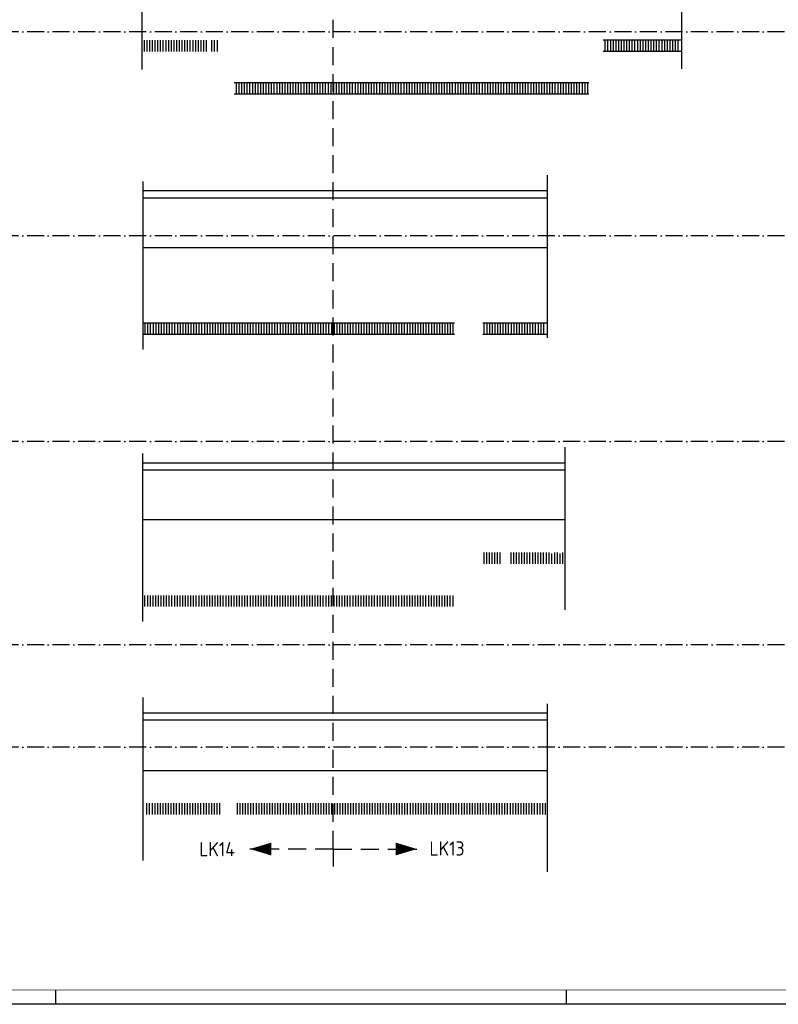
# Model space of a CAD drawing. Header units: millimetres. Extents: x -6587 to 112313, y 244 to 84344.
# Tile 9 of 55: x 38533 to 65275, y 244 to 34936. Entities that reach past the tile are written whole.
import ezdxf
from ezdxf.enums import TextEntityAlignment as Align

# ---------------------------------------------------------------- set-up
doc = ezdxf.new("R2010")
doc.units = ezdxf.units.MM
doc.header["$LTSCALE"] = 100
doc.linetypes.add('DASHDOT', pattern=[9, 6, -1.5, 0, -1.5])
doc.linetypes.add('HIDDEN', pattern=[9.525, 6.35, -3.175])
doc.layers.get('0').update_dxf_attribs({"linetype": 'CONTINUOUS'})
for name, color, linetype in [('AL$7----_STRAMIEN', 1, 'DASHDOT'), ('BOUW', 8, 'CONTINUOUS'), ('LIJN025', 10, 'CONTINUOUS'), ('LIJN050', 90, 'CONTINUOUS'), ('LIJN070', 130, 'CONTINUOUS'), ('TEKST25', 10, 'CONTINUOUS'), ('TEKST35', 50, 'CONTINUOUS'), ('TEKST50', 90, 'CONTINUOUS')]:
    doc.layers.add(name, color=color, linetype=linetype)
doc.styles.add('ISO', font='ISO.SHX')
doc.styles.add('MAATVOERING', font='iso.shx')
doc.styles.add('ROMAND', font='romand')

# ---------------------------------------------------------------- blocks, each defined once
blk = doc.blocks.new('A0-G')
at = {"layer": 'LIJN025'}
for p, q in [((464, 0), (464, 5)), ((644, 0), (644, 5))]:
    blk.add_line(p, q, dxfattribs=at)
blk.add_lwpolyline([(1189, 841), (1189, 0), (0, 0), (0, 841)], close=True, dxfattribs=at)
at = {"layer": 'LIJN050', "const_width": 0.2}
blk.add_lwpolyline([(1184, 836), (25, 836), (25, 5), (1184, 5)], close=True, dxfattribs=at)
at = {"layer": 'TEKST25', "style": 'ROMAND', "width": 2.899115}
blk.add_attdef('STATUS', text='', height=2.5, dxfattribs=at).set_placement((1143, 71.5), (1182, 71.5), align=Align.FIT)
at = {"layer": 'TEKST25', "style": 'ISO'}
for tag, p in [('E', (1144.25, 66)), ('NAAM-E', (1155.75, 66)), ('DATUM-E', (1174, 66)), ('D', (1144.25, 61)), ('NAAM-D', (1155.75, 61)), ('DATUM-D', (1174, 61)), ('C', (1144.25, 56)), ('NAAM-C', (1155.75, 56)), ('DATUM-C', (1174, 56)), ('B', (1144.25, 51)), ('NAAM-B', (1155.75, 51)), ('DATUM-B', (1174, 51)), ('A', (1144.25, 46)), ('NAAM-A', (1155.75, 46)), ('DATUM-A', (1174, 46))]:
    blk.add_attdef(tag, text='', height=2.5, dxfattribs=at).set_placement(p, align=Align.CENTER)
for tag, p in [('DATUM', (1021.75, 36.25)), ('SCHAAL', (1057, 36.25)), ('GETEKEND', (1087.25, 36.25)), ('GECONTOL.', (1122, 36.25)), ('FORMAAT', (1152.25, 28.25))]:
    blk.add_attdef(tag, p, '', height=2.5, dxfattribs=at)
at = {"layer": 'TEKST35', "style": 'ISO'}
for tag, p in [('PROJECT', (1023.5, 72.5)), ('PLAATS', (1023.5, 63.5)), ('INSTALLATIE-REGEL1', (1023.5, 52.5)), ('INSTALLATIE-REGEL2', (1023.5, 43.5))]:
    blk.add_attdef(tag, p, '', height=4, dxfattribs=at)
blk.add_attdef('PROJ.NR.', text='', height=4, dxfattribs=at).set_placement((1170, 23), align=Align.CENTER)
at = {"layer": 'TEKST50', "style": 'ISO'}
blk.add_attdef('FILE-NAAM', text='', height=5, dxfattribs=at).set_placement((1162.5, 7.5), align=Align.CENTER)

msp = doc.modelspace()

# ---------------------------------------------------------------- linework, layer by layer
at = {"layer": 'AL$7----_STRAMIEN', "color": 1}
for p, q in [((94298.3, 34506.8), (16060, 34506.8)), ((94298.3, 27314.6), (16060, 27314.6)), ((94298.3, 20073.8), (16060, 20073.8)), ((94298.3, 12904.9), (16060, 12904.9)), ((94298.3, 9298.7), (16060, 9298.7))]:
    msp.add_line(p, q, dxfattribs=at)
at = {"layer": 'BOUW'}
for p, q in [((61875.6, 33204.8), (61875.6, 37928.9)), ((42852.6, 33175.4), (42852.6, 37703.8)), ((42929, 33814.3), (42929, 34214.3)), ((43024.2, 33814.3), (43024.2, 34214.3)), ((43119.5, 33814.3), (43119.5, 34214.3)), ((43214.7, 33814.3), (43214.7, 34214.3)), ((43310, 33814.3), (43310, 34214.3)), ((43405.2, 33814.3), (43405.2, 34214.3)), ((43500.5, 33814.3), (43500.5, 34214.3)), ((43595.7, 33814.3), (43595.7, 34214.3)), ((43691, 33814.3), (43691, 34214.3)), ((43786.2, 33814.3), (43786.2, 34214.3)), ((43881.5, 33814.3), (43881.5, 34214.3)), ((43976.7, 33814.3), (43976.7, 34214.3)), ((44072, 33814.3), (44072, 34214.3)), ((44167.2, 33814.3), (44167.2, 34214.3)), ((44262.5, 33814.3), (44262.5, 34214.3)), ((44357.7, 33814.3), (44357.7, 34214.3)), ((44453, 33814.3), (44453, 34214.3)), ((44548.2, 33814.3), (44548.2, 34214.3)), ((44643.5, 33814.3), (44643.5, 34214.3)), ((44738.7, 33814.3), (44738.7, 34214.3)), ((44834, 33814.3), (44834, 34214.3)), ((44929.2, 33814.3), (44929.2, 34214.3)), ((45024.5, 33814.3), (45024.5, 34214.3)), ((45119.7, 33814.3), (45119.7, 34214.3)), ((45310.2, 33814.3), (45310.2, 34214.3)), ((45405.5, 33814.3), (45405.5, 34214.3)), ((45500.7, 33814.3), (45500.7, 34214.3)), ((59174.9, 33814.3), (59174.9, 34216.5)), ((59270.2, 33814.3), (59270.2, 34216.5)), ((59365.4, 33814.3), (59365.4, 34216.5)), ((59460.7, 33814.3), (59460.7, 34216.5)), ((59555.9, 33814.3), (59555.9, 34216.5)), ((59651.2, 33814.3), (59651.2, 34216.5)), ((59746.4, 33814.3), (59746.4, 34216.5)), ((59841.7, 33814.3), (59841.7, 34216.5)), ((59936.9, 33814.3), (59936.9, 34216.5)), ((60032.2, 33814.3), (60032.2, 34216.5)), ((60127.4, 33814.3), (60127.4, 34216.5)), ((60222.7, 33814.3), (60222.7, 34216.5)), ((60317.9, 33814.3), (60317.9, 34216.5)), ((60413.2, 33814.3), (60413.2, 34216.5)), ((60508.4, 33814.3), (60508.4, 34216.5)), ((60603.7, 33814.3), (60603.7, 34216.5)), ((60698.9, 33814.3), (60698.9, 34216.5)), ((60794.2, 33814.3), (60794.2, 34216.5)), ((60889.4, 33814.3), (60889.4, 34216.5)), ((60984.7, 33814.3), (60984.7, 34216.5)), ((61079.9, 33814.3), (61079.9, 34216.5)), ((61175.2, 33814.3), (61175.2, 34216.5)), ((61270.4, 33814.3), (61270.4, 34216.5)), ((61365.7, 33814.3), (61365.7, 34216.5)), ((61460.9, 33814.3), (61460.9, 34216.5)), ((61556.2, 33814.3), (61556.2, 34216.5)), ((61651.4, 33814.3), (61651.4, 34216.5)), ((61746.7, 33814.3), (61746.7, 34216.5)), ((46174.9, 32314.3), (46174.9, 32709.6)), ((46270.2, 32314.3), (46270.2, 32709.6)), ((46365.4, 32314.3), (46365.4, 32709.6)), ((46460.7, 32314.3), (46460.7, 32709.6)), ((46555.9, 32314.3), (46555.9, 32709.6)), ((46651.2, 32314.3), (46651.2, 32709.6)), ((46746.4, 32314.3), (46746.4, 32709.6)), ((46841.7, 32314.3), (46841.7, 32709.6)), ((46936.9, 32314.3), (46936.9, 32709.6)), ((47032.2, 32314.3), (47032.2, 32709.6)), ((47127.4, 32314.3), (47127.4, 32709.6)), ((47222.7, 32314.3), (47222.7, 32709.6)), ((47317.9, 32314.3), (47317.9, 32709.6)), ((47413.2, 32314.3), (47413.2, 32709.6)), ((47508.4, 32314.3), (47508.4, 32709.6)), ((47603.7, 32314.3), (47603.7, 32709.6)), ((47698.9, 32314.3), (47698.9, 32709.6)), ((47794.2, 32314.3), (47794.2, 32709.6)), ((47889.4, 32314.3), (47889.4, 32709.6)), ((47984.7, 32314.3), (47984.7, 32709.6)), ((48079.9, 32314.3), (48079.9, 32709.6)), ((48175.2, 32314.3), (48175.2, 32709.6)), ((48270.4, 32314.3), (48270.4, 32709.6)), ((48365.7, 32314.3), (48365.7, 32709.6)), ((48460.9, 32314.3), (48460.9, 32709.6)), ((48556.2, 32314.3), (48556.2, 32709.6)), ((48651.4, 32314.3), (48651.4, 32709.6)), ((48746.7, 32314.3), (48746.7, 32709.6)), ((48841.9, 32314.3), (48841.9, 32709.6)), ((48937.2, 32314.3), (48937.2, 32709.6)), ((49032.4, 32314.3), (49032.4, 32709.6)), ((49127.7, 32314.3), (49127.7, 32709.6)), ((49222.9, 32314.3), (49222.9, 32709.6)), ((49318.2, 32314.3), (49318.2, 32685.1)), ((49413.4, 32314.3), (49413.4, 32685.1)), ((49508.7, 32314.3), (49508.7, 32685.1)), ((49603.9, 32314.3), (49603.9, 32685.1)), ((49699.2, 32314.3), (49699.2, 32685.1)), ((49794.4, 32314.3), (49794.4, 32685.1)), ((49889.7, 32314.3), (49889.7, 32685.1)), ((49984.9, 32314.3), (49984.9, 32685.1)), ((50080.2, 32314.3), (50080.2, 32685.1)), ((50175.4, 32314.3), (50175.4, 32685.1)), ((50270.7, 32314.3), (50270.7, 32685.1)), ((50365.9, 32314.3), (50365.9, 32685.1)), ((50461.2, 32314.3), (50461.2, 32685.1)), ((50556.4, 32314.3), (50556.4, 32685.1)), ((50651.7, 32314.3), (50651.7, 32685.1)), ((50746.9, 32314.3), (50746.9, 32685.1)), ((50842.2, 32314.3), (50842.2, 32685.1)), ((50937.4, 32314.3), (50937.4, 32685.1)), ((51032.7, 32314.3), (51032.7, 32685.1)), ((51127.9, 32314.3), (51127.9, 32685.1)), ((51223.2, 32314.3), (51223.2, 32685.1)), ((51318.4, 32314.3), (51318.4, 32685.1)), ((51413.7, 32314.3), (51413.7, 32685.1)), ((51508.9, 32314.3), (51508.9, 32685.1)), ((51604.2, 32314.3), (51604.2, 32685.1)), ((51699.4, 32314.3), (51699.4, 32685.1)), ((51794.7, 32314.3), (51794.7, 32685.1)), ((51889.9, 32314.3), (51889.9, 32685.1)), ((51985.2, 32314.3), (51985.2, 32685.1)), ((52080.4, 32314.3), (52080.4, 32685.1)), ((52175.7, 32314.3), (52175.7, 32685.1)), ((52270.9, 32314.3), (52270.9, 32685.1)), ((52366.2, 32314.3), (52366.2, 32685.1)), ((52461.4, 32314.3), (52461.4, 32685.1)), ((52556.7, 32314.3), (52556.7, 32685.1)), ((52651.9, 32314.3), (52651.9, 32685.1)), ((52747.2, 32314.3), (52747.2, 32685.1)), ((52842.4, 32314.3), (52842.4, 32685.1)), ((52937.7, 32314.3), (52937.7, 32685.1)), ((53032.9, 32314.3), (53032.9, 32685.1)), ((53128.2, 32314.3), (53128.2, 32685.1)), ((53223.4, 32314.3), (53223.4, 32685.1)), ((53318.7, 32314.3), (53318.7, 32685.1)), ((53413.9, 32314.3), (53413.9, 32685.1)), ((53509.2, 32314.3), (53509.2, 32685.1)), ((53604.4, 32314.3), (53604.4, 32685.1)), ((53699.7, 32314.3), (53699.7, 32685.1)), ((53794.9, 32314.3), (53794.9, 32685.1)), ((53890.2, 32314.3), (53890.2, 32685.1)), ((53985.4, 32314.3), (53985.4, 32685.1)), ((54080.7, 32314.3), (54080.7, 32685.1)), ((54175.9, 32314.3), (54175.9, 32685.1)), ((54271.2, 32314.3), (54271.2, 32685.1)), ((54366.4, 32314.3), (54366.4, 32685.1)), ((54461.7, 32314.3), (54461.7, 32685.1)), ((54556.9, 32314.3), (54556.9, 32685.1)), ((54652.2, 32314.3), (54652.2, 32685.1)), ((54747.4, 32314.3), (54747.4, 32685.1)), ((54842.7, 32314.3), (54842.7, 32685.1)), ((54937.9, 32314.3), (54937.9, 32685.1)), ((55033.2, 32314.3), (55033.2, 32685.1)), ((55128.4, 32314.3), (55128.4, 32685.1)), ((55223.7, 32314.3), (55223.7, 32685.1)), ((55318.9, 32314.3), (55318.9, 32685.1)), ((55414.2, 32314.3), (55414.2, 32685.1)), ((55509.4, 32314.3), (55509.4, 32685.1)), ((55604.7, 32314.3), (55604.7, 32685.1)), ((55699.9, 32314.3), (55699.9, 32685.1)), ((55795.2, 32314.3), (55795.2, 32685.1)), ((55890.4, 32314.3), (55890.4, 32685.1)), ((55985.7, 32314.3), (55985.7, 32685.1)), ((56080.9, 32314.3), (56080.9, 32685.1)), ((56176.2, 32314.3), (56176.2, 32685.1)), ((56271.4, 32314.3), (56271.4, 32685.1)), ((56366.7, 32314.3), (56366.7, 32685.1)), ((56461.9, 32314.3), (56461.9, 32685.1)), ((56557.2, 32314.3), (56557.2, 32685.1)), ((56652.4, 32314.3), (56652.4, 32685.1)), ((56747.7, 32314.3), (56747.7, 32685.1)), ((56842.9, 32314.3), (56842.9, 32685.1)), ((56938.2, 32314.3), (56938.2, 32685.1)), ((57033.4, 32314.3), (57033.4, 32685.1)), ((57128.7, 32314.3), (57128.7, 32685.1)), ((57223.9, 32314.3), (57223.9, 32685.1)), ((57319.2, 32314.3), (57319.2, 32685.1)), ((57414.4, 32314.3), (57414.4, 32685.1)), ((57509.7, 32314.3), (57509.7, 32685.1)), ((57604.9, 32314.3), (57604.9, 32685.1)), ((57700.2, 32314.3), (57700.2, 32685.1)), ((57795.4, 32314.3), (57795.4, 32685.1)), ((57890.7, 32314.3), (57890.7, 32685.1)), ((57985.9, 32314.3), (57985.9, 32685.1)), ((58081.2, 32314.3), (58081.2, 32685.1)), ((58176.4, 32314.3), (58176.4, 32685.1)), ((58271.7, 32314.3), (58271.7, 32685.1)), ((58366.9, 32314.3), (58366.9, 32685.1)), ((58462.2, 32314.3), (58462.2, 32685.1)), ((58557.4, 32314.3), (58557.4, 32701.4)), ((42888.7, 23320.9), (42888.7, 29236)), ((57135.9, 23725.9), (57135.9, 29461.1)), ((42888.7, 28914.1), (49612.6, 28914.1)), ((49612.6, 28914.1), (57135.9, 28914.1)), ((42888.7, 28664.1), (49612.6, 28664.1)), ((49612.6, 28664.1), (57135.9, 28664.1)), ((57135.9, 26896.5), (42888.7, 26896.5)), ((53858.8, 24246.5), (42888.7, 24246.5)), ((42959.2, 23846.5), (42959.2, 24236.1)), ((43054.4, 23846.5), (43054.4, 24236.1)), ((43149.7, 23846.5), (43149.7, 24236.1)), ((43244.9, 23846.5), (43244.9, 24236.1)), ((43340.2, 23846.5), (43340.2, 24236.1)), ((43435.4, 23846.5), (43435.4, 24236.1)), ((43530.7, 23846.5), (43530.7, 24236.1)), ((43625.9, 23846.5), (43625.9, 24236.1)), ((43721.2, 23846.5), (43721.2, 24236.1)), ((43816.4, 23846.5), (43816.4, 24236.1)), ((43911.7, 23846.5), (43911.7, 24236.1)), ((44006.9, 23846.5), (44006.9, 24236.1)), ((44102.2, 23846.5), (44102.2, 24236.1)), ((44197.4, 23846.5), (44197.4, 24236.1)), ((44292.7, 23846.5), (44292.7, 24236.1)), ((44387.9, 23846.5), (44387.9, 24236.1)), ((44483.2, 23846.5), (44483.2, 24236.1)), ((44578.4, 23846.5), (44578.4, 24236.1)), ((44673.7, 23846.5), (44673.7, 24236.1)), ((44768.9, 23846.5), (44768.9, 24236.1)), ((44864.2, 23846.5), (44864.2, 24236.1)), ((44959.4, 23846.5), (44959.4, 24236.1)), ((45054.7, 23846.5), (45054.7, 24236.1)), ((45149.9, 23846.5), (45149.9, 24236.1)), ((45245.2, 23846.5), (45245.2, 24236.1)), ((45340.4, 23846.5), (45340.4, 24236.1)), ((45435.7, 23846.5), (45435.7, 24236.1)), ((45530.9, 23846.5), (45530.9, 24236.1)), ((45626.2, 23846.5), (45626.2, 24236.1)), ((45721.4, 23846.5), (45721.4, 24236.1)), ((45816.7, 23846.5), (45816.7, 24236.1)), ((45911.9, 23846.5), (45911.9, 24236.1)), ((46007.2, 23846.5), (46007.2, 24236.1)), ((46102.4, 23846.5), (46102.4, 24236.1)), ((46197.7, 23846.5), (46197.7, 24236.1)), ((46292.9, 23846.5), (46292.9, 24236.1)), ((46388.2, 23846.5), (46388.2, 24236.1)), ((46483.4, 23846.5), (46483.4, 24236.1)), ((46578.7, 23846.5), (46578.7, 24236.1)), ((46673.9, 23846.5), (46673.9, 24236.1)), ((46769.2, 23846.5), (46769.2, 24236.1)), ((46864.4, 23846.5), (46864.4, 24236.1)), ((46959.7, 23846.5), (46959.7, 24236.1)), ((47054.9, 23846.5), (47054.9, 24236.1)), ((47150.2, 23846.5), (47150.2, 24236.1)), ((47245.4, 23846.5), (47245.4, 24236.1)), ((47340.7, 23846.5), (47340.7, 24236.1)), ((47435.9, 23846.5), (47435.9, 24236.1)), ((47531.2, 23846.5), (47531.2, 24236.1)), ((47626.4, 23846.5), (47626.4, 24236.1)), ((47721.7, 23846.5), (47721.7, 24236.1)), ((47816.9, 23846.5), (47816.9, 24236.1)), ((47912.2, 23846.5), (47912.2, 24236.1)), ((48007.4, 23846.5), (48007.4, 24236.1)), ((48102.7, 23846.5), (48102.7, 24236.1)), ((48197.9, 23846.5), (48197.9, 24236.1)), ((48293.2, 23846.5), (48293.2, 24236.1)), ((48388.4, 23846.5), (48388.4, 24236.1)), ((48483.7, 23846.5), (48483.7, 24236.1)), ((48578.9, 23846.5), (48578.9, 24236.1)), ((48674.2, 23846.5), (48674.2, 24236.1)), ((48769.4, 23846.5), (48769.4, 24236.1)), ((48864.7, 23846.5), (48864.7, 24236.1)), ((48959.9, 23846.5), (48959.9, 24236.1)), ((49055.2, 23846.5), (49055.2, 24236.1)), ((49150.4, 23846.5), (49150.4, 24236.1)), ((49245.7, 23846.5), (49245.7, 24236.1)), ((49340.9, 23846.5), (49340.9, 24236.1)), ((49436.2, 23846.5), (49436.2, 24236.1)), ((49531.4, 23846.5), (49531.4, 24236.1)), ((49626.7, 23846.5), (49626.7, 24236.1)), ((49721.9, 23846.5), (49721.9, 24236.1)), ((49817.2, 23846.5), (49817.2, 24236.1)), ((49912.4, 23846.5), (49912.4, 24236.1)), ((50007.7, 23846.5), (50007.7, 24236.1)), ((50102.9, 23846.5), (50102.9, 24236.1)), ((50198.2, 23846.5), (50198.2, 24236.1)), ((50293.4, 23846.5), (50293.4, 24236.1)), ((50388.7, 23846.5), (50388.7, 24236.1)), ((50483.9, 23846.5), (50483.9, 24236.1)), ((50579.2, 23846.5), (50579.2, 24236.1)), ((50674.4, 23846.5), (50674.4, 24236.1)), ((50769.7, 23846.5), (50769.7, 24236.1)), ((50864.9, 23846.5), (50864.9, 24236.1)), ((50960.2, 23846.5), (50960.2, 24236.1)), ((51055.4, 23846.5), (51055.4, 24236.1)), ((51150.7, 23846.5), (51150.7, 24236.1)), ((51245.9, 23846.5), (51245.9, 24236.1)), ((51341.2, 23846.5), (51341.2, 24236.1)), ((51436.4, 23846.5), (51436.4, 24236.1)), ((51531.7, 23846.5), (51531.7, 24236.1)), ((51626.9, 23846.5), (51626.9, 24236.1)), ((51722.2, 23846.5), (51722.2, 24236.1)), ((51817.4, 23846.5), (51817.4, 24236.1)), ((51912.7, 23846.5), (51912.7, 24236.1)), ((52007.9, 23846.5), (52007.9, 24236.1)), ((52103.2, 23846.5), (52103.2, 24236.1)), ((52198.4, 23846.5), (52198.4, 24236.1)), ((52293.7, 23846.5), (52293.7, 24236.1)), ((52388.9, 23846.5), (52388.9, 24236.1)), ((52484.2, 23846.5), (52484.2, 24236.1)), ((52579.4, 23846.5), (52579.4, 24236.1)), ((52674.7, 23846.5), (52674.7, 24236.1)), ((52769.9, 23846.5), (52769.9, 24236.1)), ((52865.2, 23846.5), (52865.2, 24236.1)), ((52960.4, 23846.5), (52960.4, 24236.1)), ((53055.7, 23846.5), (53055.7, 24236.1)), ((53150.9, 23846.5), (53150.9, 24236.1)), ((53246.2, 23846.5), (53246.2, 24236.1)), ((53341.4, 23846.5), (53341.4, 24236.1)), ((53436.7, 23846.5), (53436.7, 24236.1)), ((53531.9, 23846.5), (53531.9, 24236.1)), ((53627.2, 23846.5), (53627.2, 24236.1)), ((53722.4, 23846.5), (53722.4, 24236.1)), ((53817.7, 23846.5), (53817.7, 24236.1)), ((57104.8, 24246.5), (54858.8, 24246.5)), ((54911.4, 23846.5), (54911.4, 24235.6)), ((55006.7, 23846.5), (55006.7, 24235.6)), ((55101.9, 23846.5), (55101.9, 24235.6)), ((55197.2, 23846.5), (55197.2, 24235.6)), ((55292.4, 23846.5), (55292.4, 24235.6)), ((55387.7, 23846.5), (55387.7, 24235.6)), ((55482.9, 23846.5), (55482.9, 24235.6)), ((55578.2, 23846.5), (55578.2, 24235.6)), ((55673.4, 23846.5), (55673.4, 24235.6)), ((55768.7, 23846.5), (55768.7, 24235.6)), ((55863.9, 23846.5), (55863.9, 24235.6)), ((55959.2, 23846.5), (55959.2, 24235.6)), ((56054.4, 23846.5), (56054.4, 24235.6)), ((56149.7, 23846.5), (56149.7, 24235.6)), ((56244.9, 23846.5), (56244.9, 24235.6)), ((56340.2, 23846.5), (56340.2, 24235.6)), ((56435.4, 23846.5), (56435.4, 24235.6)), ((56530.7, 23846.5), (56530.7, 24235.6)), ((56625.9, 23846.5), (56625.9, 24235.6)), ((56721.2, 23846.5), (56721.2, 24235.6)), ((56816.4, 23846.5), (56816.4, 24235.6)), ((56911.7, 23846.5), (56911.7, 24235.6)), ((57006.9, 23846.5), (57006.9, 24235.6)), ((53858.8, 23846.5), (42888.7, 23846.5)), ((57104.8, 23846.5), (54858.8, 23846.5)), ((57763.6, 14138.1), (57763.6, 19873.4)), ((42878.9, 13733.2), (42878.9, 19648.2)), ((42878.9, 19326.4), (49602.8, 19326.4)), ((49602.8, 19326.4), (57756.8, 19326.4)), ((42878.9, 19076.4), (49602.8, 19076.4)), ((49602.8, 19076.4), (57756.8, 19076.4)), ((57777.8, 17308.8), (42878.9, 17308.8)), ((54901.6, 15758.8), (54901.6, 16158.8)), ((54996.9, 15758.8), (54996.9, 16158.8)), ((55092.1, 15758.8), (55092.1, 16158.8)), ((55187.4, 15758.8), (55187.4, 16158.8)), ((55282.6, 15758.8), (55282.6, 16158.8)), ((55377.9, 15758.8), (55377.9, 16158.8)), ((55473.1, 15758.8), (55473.1, 16158.8)), ((55854.1, 15758.8), (55854.1, 16158.8)), ((55949.4, 15758.8), (55949.4, 16158.8)), ((56044.6, 15758.8), (56044.6, 16158.8)), ((56139.9, 15758.8), (56139.9, 16158.8)), ((56235.1, 15758.8), (56235.1, 16158.8)), ((56330.4, 15758.8), (56330.4, 16158.8)), ((56425.6, 15758.8), (56425.6, 16158.8)), ((56520.9, 15758.8), (56520.9, 16158.8)), ((56616.1, 15758.8), (56616.1, 16158.8)), ((56711.4, 15758.8), (56711.4, 16158.8)), ((56806.6, 15758.8), (56806.6, 16158.8)), ((56901.9, 15758.8), (56901.9, 16158.8)), ((56997.1, 15758.8), (56997.1, 16158.8)), ((57106.6, 15758.8), (57106.6, 16158.8)), ((57201.8, 15758.8), (57201.8, 16158.8)), ((57297.1, 15758.8), (57297.1, 16129.8)), ((57392.3, 15758.8), (57392.3, 16158.8)), ((57487.6, 15758.8), (57487.6, 16158.8)), ((57588.5, 15758.8), (57588.5, 16129.8)), ((57683.7, 15758.8), (57683.7, 16158.8)), ((42949.4, 14258.8), (42949.4, 14644.6)), ((43044.6, 14258.8), (43044.6, 14644.6)), ((43139.9, 14258.8), (43139.9, 14644.6)), ((43235.1, 14258.8), (43235.1, 14644.6)), ((43330.4, 14258.8), (43330.4, 14644.6)), ((43425.6, 14258.8), (43425.6, 14644.6)), ((43520.9, 14258.8), (43520.9, 14644.6)), ((43616.1, 14258.8), (43616.1, 14644.6)), ((43711.4, 14258.8), (43711.4, 14644.6)), ((43806.6, 14258.8), (43806.6, 14644.6)), ((43901.9, 14258.8), (43901.9, 14644.6)), ((43997.1, 14258.8), (43997.1, 14644.6)), ((44092.4, 14258.8), (44092.4, 14644.6)), ((44187.6, 14258.8), (44187.6, 14644.6)), ((44282.9, 14258.8), (44282.9, 14644.6)), ((44378.1, 14258.8), (44378.1, 14644.6)), ((44473.4, 14258.8), (44473.4, 14644.6)), ((44568.6, 14258.8), (44568.6, 14644.6)), ((44663.9, 14258.8), (44663.9, 14644.6)), ((44759.1, 14258.8), (44759.1, 14644.6)), ((44854.4, 14258.8), (44854.4, 14644.6)), ((44949.6, 14258.8), (44949.6, 14644.6)), ((45044.9, 14258.8), (45044.9, 14644.6)), ((45140.1, 14258.8), (45140.1, 14644.6)), ((45235.4, 14258.8), (45235.4, 14644.6)), ((45330.6, 14258.8), (45330.6, 14644.6)), ((45425.9, 14258.8), (45425.9, 14644.6)), ((45521.1, 14258.8), (45521.1, 14644.6)), ((45616.4, 14258.8), (45616.4, 14644.6)), ((45711.6, 14258.8), (45711.6, 14644.6)), ((45806.9, 14258.8), (45806.9, 14644.6)), ((45902.1, 14258.8), (45902.1, 14644.6)), ((45997.4, 14258.8), (45997.4, 14644.6)), ((46092.6, 14258.8), (46092.6, 14644.6)), ((46187.9, 14258.8), (46187.9, 14644.6)), ((46283.1, 14258.8), (46283.1, 14644.6)), ((46378.4, 14258.8), (46378.4, 14644.6)), ((46473.6, 14258.8), (46473.6, 14644.6)), ((46568.9, 14258.8), (46568.9, 14644.6)), ((46664.1, 14258.8), (46664.1, 14644.6)), ((46759.4, 14258.8), (46759.4, 14644.6)), ((46854.6, 14258.8), (46854.6, 14644.6)), ((46949.9, 14258.8), (46949.9, 14644.6)), ((47045.1, 14258.8), (47045.1, 14644.6)), ((47140.4, 14258.8), (47140.4, 14644.6)), ((47235.6, 14258.8), (47235.6, 14644.6)), ((47330.9, 14258.8), (47330.9, 14644.6)), ((47426.1, 14258.8), (47426.1, 14644.6)), ((47521.4, 14258.8), (47521.4, 14644.6)), ((47616.6, 14258.8), (47616.6, 14644.6)), ((47711.9, 14258.8), (47711.9, 14644.6)), ((47807.1, 14258.8), (47807.1, 14644.6)), ((47902.4, 14258.8), (47902.4, 14644.6)), ((47997.6, 14258.8), (47997.6, 14644.6)), ((48092.9, 14258.8), (48092.9, 14644.6)), ((48188.1, 14258.8), (48188.1, 14644.6)), ((48283.4, 14258.8), (48283.4, 14644.6)), ((48378.6, 14258.8), (48378.6, 14644.6)), ((48473.9, 14258.8), (48473.9, 14644.6)), ((48569.1, 14258.8), (48569.1, 14644.6)), ((48664.4, 14258.8), (48664.4, 14644.6)), ((48759.6, 14258.8), (48759.6, 14644.6)), ((48854.9, 14258.8), (48854.9, 14644.6)), ((48950.1, 14258.8), (48950.1, 14644.6)), ((49045.4, 14258.8), (49045.4, 14644.6)), ((49140.6, 14258.8), (49140.6, 14644.6)), ((49235.9, 14258.8), (49235.9, 14644.6)), ((49331.1, 14258.8), (49331.1, 14644.6)), ((49426.4, 14258.8), (49426.4, 14644.6)), ((49521.6, 14258.8), (49521.6, 14644.6)), ((49616.9, 14258.8), (49616.9, 14644.6)), ((49712.1, 14258.8), (49712.1, 14644.6)), ((49807.4, 14258.8), (49807.4, 14644.6)), ((49902.6, 14258.8), (49902.6, 14644.6)), ((49997.9, 14258.8), (49997.9, 14644.6)), ((50093.1, 14258.8), (50093.1, 14644.6)), ((50188.4, 14258.8), (50188.4, 14644.6)), ((50283.6, 14258.8), (50283.6, 14644.6)), ((50378.9, 14258.8), (50378.9, 14644.6)), ((50474.1, 14258.8), (50474.1, 14644.6)), ((50569.4, 14258.8), (50569.4, 14644.6)), ((50664.6, 14258.8), (50664.6, 14644.6)), ((50759.9, 14258.8), (50759.9, 14644.6)), ((50855.1, 14258.8), (50855.1, 14644.6)), ((50950.4, 14258.8), (50950.4, 14644.6)), ((51045.6, 14258.8), (51045.6, 14644.6)), ((51140.9, 14258.8), (51140.9, 14644.6)), ((51236.1, 14258.8), (51236.1, 14644.6)), ((51331.4, 14258.8), (51331.4, 14644.6)), ((51426.6, 14258.8), (51426.6, 14644.6)), ((51521.9, 14258.8), (51521.9, 14644.6)), ((51617.1, 14258.8), (51617.1, 14644.6)), ((51712.4, 14258.8), (51712.4, 14644.6)), ((51807.6, 14258.8), (51807.6, 14644.6)), ((51902.9, 14258.8), (51902.9, 14644.6)), ((51998.1, 14258.8), (51998.1, 14644.6)), ((52093.4, 14258.8), (52093.4, 14644.6)), ((52188.6, 14258.8), (52188.6, 14644.6)), ((52283.9, 14258.8), (52283.9, 14644.6)), ((52379.1, 14258.8), (52379.1, 14644.6)), ((52474.4, 14258.8), (52474.4, 14644.6)), ((52569.6, 14258.8), (52569.6, 14644.6)), ((52664.9, 14258.8), (52664.9, 14644.6)), ((52760.1, 14258.8), (52760.1, 14644.6)), ((52855.4, 14258.8), (52855.4, 14644.6)), ((52950.6, 14258.8), (52950.6, 14644.6)), ((53045.9, 14258.8), (53045.9, 14644.6)), ((53141.1, 14258.8), (53141.1, 14644.6)), ((53236.4, 14258.8), (53236.4, 14644.6)), ((53331.6, 14258.8), (53331.6, 14644.6)), ((53426.9, 14258.8), (53426.9, 14644.6)), ((53522.1, 14258.8), (53522.1, 14644.6)), ((53617.4, 14258.8), (53617.4, 14644.6)), ((53712.6, 14258.8), (53712.6, 14644.6)), ((53807.9, 14258.8), (53807.9, 14644.6)), ((42890, 5315.5), (42890, 11050.7)), ((57137.2, 4910.5), (57137.2, 10825.6)), ((50413.3, 10503.7), (42890, 10503.7)), ((57137.2, 10503.7), (50413.3, 10503.7)), ((50413.3, 10253.7), (42890, 10253.7)), ((57137.2, 10253.7), (50413.3, 10253.7)), ((42890, 8486.1), (57137.2, 8486.1)), ((43019, 6936.1), (43019, 7327.9)), ((43114.2, 6936.1), (43114.2, 7327.9)), ((43209.5, 6936.1), (43209.5, 7327.9)), ((43304.7, 6936.1), (43304.7, 7327.9)), ((43400, 6936.1), (43400, 7327.9)), ((43495.2, 6936.1), (43495.2, 7327.9)), ((43590.5, 6936.1), (43590.5, 7327.9)), ((43685.7, 6936.1), (43685.7, 7327.9)), ((43781, 6936.1), (43781, 7327.9)), ((43876.2, 6936.1), (43876.2, 7327.9)), ((43971.5, 6936.1), (43971.5, 7327.9)), ((44066.7, 6936.1), (44066.7, 7327.9)), ((44162, 6936.1), (44162, 7327.9)), ((44257.2, 6936.1), (44257.2, 7327.9)), ((44352.5, 6936.1), (44352.5, 7327.9)), ((44447.7, 6936.1), (44447.7, 7327.9)), ((44543, 6936.1), (44543, 7327.9)), ((44638.2, 6936.1), (44638.2, 7327.9)), ((44733.5, 6936.1), (44733.5, 7327.9)), ((44828.7, 6936.1), (44828.7, 7327.9)), ((44924, 6936.1), (44924, 7327.9)), ((45019.2, 6936.1), (45019.2, 7327.9)), ((45114.5, 6936.1), (45114.5, 7327.9)), ((45209.7, 6936.1), (45209.7, 7327.9)), ((45305, 6936.1), (45305, 7327.9)), ((45400.2, 6936.1), (45400.2, 7327.9)), ((45495.5, 6936.1), (45495.5, 7327.9)), ((45590.7, 6936.1), (45590.7, 7327.9)), ((46208.2, 6936.1), (46208.2, 7332.9)), ((46303.5, 6936.1), (46303.5, 7332.9)), ((46398.7, 6936.1), (46398.7, 7332.9)), ((46494, 6936.1), (46494, 7332.9)), ((46589.2, 6936.1), (46589.2, 7332.9)), ((46684.5, 6936.1), (46684.5, 7332.9)), ((46779.7, 6936.1), (46779.7, 7332.9)), ((46875, 6936.1), (46875, 7332.9)), ((46970.2, 6936.1), (46970.2, 7332.9)), ((47065.5, 6936.1), (47065.5, 7332.9)), ((47160.7, 6936.1), (47160.7, 7332.9)), ((47256, 6936.1), (47256, 7332.9)), ((47351.2, 6936.1), (47351.2, 7332.9)), ((47446.5, 6936.1), (47446.5, 7332.9)), ((47541.7, 6936.1), (47541.7, 7332.9)), ((47637, 6936.1), (47637, 7332.9)), ((47732.2, 6936.1), (47732.2, 7332.9)), ((47827.5, 6936.1), (47827.5, 7332.9)), ((47922.7, 6936.1), (47922.7, 7332.9)), ((48018, 6936.1), (48018, 7332.9)), ((48113.2, 6936.1), (48113.2, 7332.9)), ((48208.5, 6936.1), (48208.5, 7332.9)), ((48303.7, 6936.1), (48303.7, 7332.9)), ((48399, 6936.1), (48399, 7332.9)), ((48494.2, 6936.1), (48494.2, 7332.9)), ((48589.5, 6936.1), (48589.5, 7332.9)), ((48684.7, 6936.1), (48684.7, 7332.9)), ((48780, 6936.1), (48780, 7332.9)), ((48875.2, 6936.1), (48875.2, 7332.9)), ((48970.5, 6936.1), (48970.5, 7332.9)), ((49065.7, 6936.1), (49065.7, 7332.9)), ((49161, 6936.1), (49161, 7332.9)), ((49256.2, 6936.1), (49256.2, 7332.9)), ((49351.5, 6936.1), (49351.5, 7332.9)), ((49446.7, 6936.1), (49446.7, 7332.9)), ((49542, 6936.1), (49542, 7332.9)), ((49637.2, 6936.1), (49637.2, 7332.9)), ((49732.5, 6936.1), (49732.5, 7332.9)), ((49827.7, 6936.1), (49827.7, 7332.9)), ((49923, 6936.1), (49923, 7332.9)), ((50018.2, 6936.1), (50018.2, 7332.9)), ((50113.5, 6936.1), (50113.5, 7332.9)), ((50208.7, 6936.1), (50208.7, 7332.9)), ((50304, 6936.1), (50304, 7332.9)), ((50399.2, 6936.1), (50399.2, 7332.9)), ((50494.5, 6936.1), (50494.5, 7332.9)), ((50589.7, 6936.1), (50589.7, 7332.9)), ((50685, 6936.1), (50685, 7332.9)), ((50780.2, 6936.1), (50780.2, 7332.9)), ((50875.5, 6936.1), (50875.5, 7332.9)), ((50970.7, 6936.1), (50970.7, 7332.9)), ((51066, 6936.1), (51066, 7332.9)), ((51161.2, 6936.1), (51161.2, 7332.9)), ((51256.5, 6936.1), (51256.5, 7332.9)), ((51351.7, 6936.1), (51351.7, 7332.9)), ((51447, 6936.1), (51447, 7332.9)), ((51542.2, 6936.1), (51542.2, 7332.9)), ((51637.5, 6936.1), (51637.5, 7332.9)), ((51732.7, 6936.1), (51732.7, 7332.9)), ((51828, 6936.1), (51828, 7332.9)), ((51923.2, 6936.1), (51923.2, 7332.9)), ((52018.5, 6936.1), (52018.5, 7332.9)), ((52113.7, 6936.1), (52113.7, 7332.9)), ((52209, 6936.1), (52209, 7332.9)), ((52304.2, 6936.1), (52304.2, 7332.9)), ((52399.5, 6936.1), (52399.5, 7332.9)), ((52494.7, 6936.1), (52494.7, 7332.9)), ((52590, 6936.1), (52590, 7332.9)), ((52685.2, 6936.1), (52685.2, 7332.9)), ((52780.5, 6936.1), (52780.5, 7332.9)), ((52875.7, 6936.1), (52875.7, 7332.9)), ((52971, 6936.1), (52971, 7332.9)), ((53066.2, 6936.1), (53066.2, 7332.9)), ((53161.5, 6936.1), (53161.5, 7332.9)), ((53256.7, 6936.1), (53256.7, 7332.9)), ((53352, 6936.1), (53352, 7332.9)), ((53447.2, 6936.1), (53447.2, 7332.9)), ((53542.5, 6936.1), (53542.5, 7332.9)), ((53637.7, 6936.1), (53637.7, 7332.9)), ((53733, 6936.1), (53733, 7332.9)), ((53828.2, 6936.1), (53828.2, 7332.9)), ((53923.5, 6936.1), (53923.5, 7332.9)), ((54018.7, 6936.1), (54018.7, 7332.9)), ((54114, 6936.1), (54114, 7332.9)), ((54209.2, 6936.1), (54209.2, 7332.9)), ((54304.5, 6936.1), (54304.5, 7332.9)), ((54399.7, 6936.1), (54399.7, 7332.9)), ((54495, 6936.1), (54495, 7332.9)), ((54590.2, 6936.1), (54590.2, 7332.9)), ((54685.5, 6936.1), (54685.5, 7332.9)), ((54780.7, 6936.1), (54780.7, 7332.9)), ((54876, 6936.1), (54876, 7332.9)), ((54971.2, 6936.1), (54971.2, 7332.9)), ((55066.5, 6936.1), (55066.5, 7332.9)), ((55161.7, 6936.1), (55161.7, 7332.9)), ((55257, 6936.1), (55257, 7332.9)), ((55352.2, 6936.1), (55352.2, 7332.9)), ((55447.5, 6936.1), (55447.5, 7332.9)), ((55542.7, 6936.1), (55542.7, 7332.9)), ((55638, 6936.1), (55638, 7332.9)), ((55733.2, 6936.1), (55733.2, 7332.9)), ((55828.5, 6936.1), (55828.5, 7332.9)), ((55923.7, 6936.1), (55923.7, 7332.9)), ((56019, 6936.1), (56019, 7332.9)), ((56114.2, 6936.1), (56114.2, 7332.9)), ((56209.5, 6936.1), (56209.5, 7332.9)), ((56304.7, 6936.1), (56304.7, 7332.9)), ((56400, 6936.1), (56400, 7332.9)), ((56495.2, 6936.1), (56495.2, 7332.9)), ((56590.5, 6936.1), (56590.5, 7332.9)), ((56685.7, 6936.1), (56685.7, 7332.9)), ((56781, 6936.1), (56781, 7332.9)), ((56876.2, 6936.1), (56876.2, 7332.9)), ((56971.5, 6936.1), (56971.5, 7332.9)), ((57066.7, 6936.1), (57066.7, 7332.9))]:
    msp.add_line(p, q, dxfattribs=at)
at = {"layer": 'BOUW', "color": 9}
for p, q in [((61844.6, 34216.5), (59098.6, 34216.5)), ((61844.6, 33814.3), (59098.6, 33814.3)), ((58598.6, 32714.3), (46098.6, 32714.3)), ((58598.6, 32314.3), (46098.6, 32314.3))]:
    msp.add_line(p, q, dxfattribs=at)
at = {"layer": 'LIJN050'}
for points in [[(46645.7, 5715.6, 0, 452.5, 0), (47399.9, 5715.6, 452.5, 452.5, 0)], [(52537.3, 5715.6, 0, 452.5, 0), (51783.1, 5715.6, 452.5, 452.5, 0)]]:
    msp.add_lwpolyline(points, format="xyseb", dxfattribs=at)
at = {"layer": 'LIJN070', "linetype": 'HIDDEN'}
for p, q in [((49582, 5715.6), (49582, 45961.8)), ((49582, 5715.6), (46645.7, 5715.6)), ((49582, 5715.6), (49582, 5097.8)), ((49600.9, 5715.6), (52537.3, 5715.6))]:
    msp.add_line(p, q, dxfattribs=at)

# ---------------------------------------------------------------- block references
at = {"xscale": 100, "yscale": 100, "zscale": 100}
msp.add_blockref('A0-G', (-6587, 243.8), dxfattribs=at)

# ---------------------------------------------------------------- texts
at = {"layer": 'TEKST50', "style": 'MAATVOERING'}
for s, p in [('LK14', (44861.5, 5460.5)), ('LK13', (52978.3, 5483.7))]:
    msp.add_text(s, height=500, dxfattribs=at).set_placement(p)

doc.saveas('drawing.dxf')
